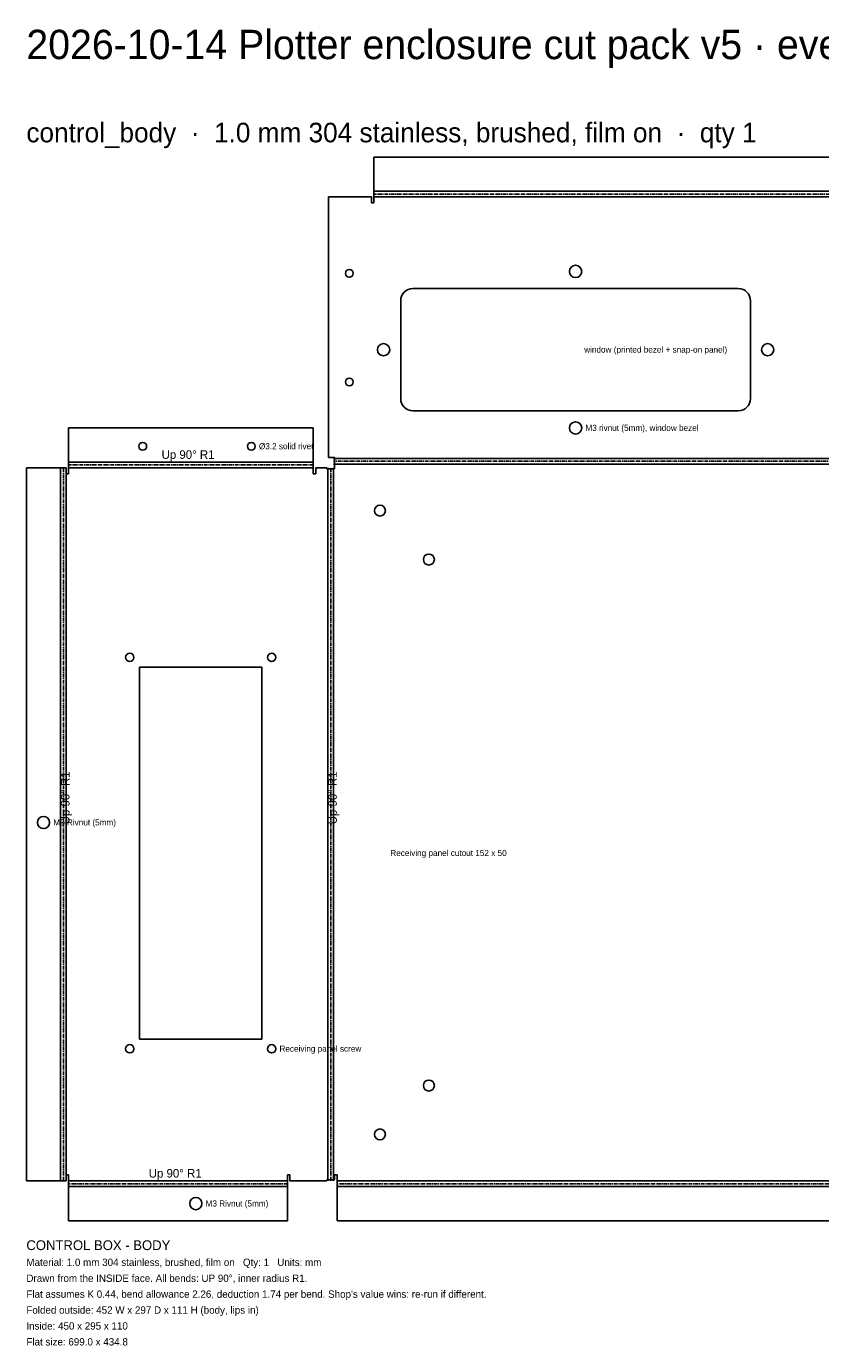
# Model space of a CAD drawing. Header units: millimetres. Extents: x 0 to 1639, y -1843 to 53.
# Tile 6 of 12: x 0 to 325, y -486 to 53. Entities that reach past the tile are written whole.
import ezdxf

# ---------------------------------------------------------------- set-up
doc = ezdxf.new("R2010")
doc.units = ezdxf.units.MM
doc.linetypes.add('CENTER2', pattern=[2.541, 1.587, -0.318, 0.318, -0.318])
for name, color, linetype in [('Bend Center', 1, 'CENTER2'), ('Bend Notes', 3, 'CONTINUOUS'), ('Leaders', 5, 'CONTINUOUS'), ('Part Labels', 2, 'Continuous'), ('Title', 7, 'CONTINUOUS'), ('Visible', 7, 'CONTINUOUS'), ('Visible Narrow', 8, 'CONTINUOUS')]:
    doc.layers.add(name, color=color, linetype=linetype)

msp = doc.modelspace()

# ---------------------------------------------------------------- linework, layer by layer
at = {"layer": 'Bend Center'}
for p, q in [((557.02, -15.13), (142.02, -15.13)), ((15.13, -418.52), (15.13, -127.02)), ((117.26, -125.89), (17.26, -125.89)), ((124.39, -418.52), (124.39, -127.02)), ((573.52, -124.39), (125.52, -124.39)), ((106.76, -419.65), (17.26, -419.65)), ((572.02, -419.65), (127.02, -419.65))]:
    msp.add_line(p, q, dxfattribs=at)
at = {"layer": 'Visible'}
for p, q in [((142.02, -13.5), (142.02, 0)), ((142.02, 0), (557.02, 0)), ((142.02, -14), (142.02, -13.5)), ((142.02, -16.26), (142.02, -14)), ((123.52, -122.76), (123.52, -16.26)), ((123.52, -16.26), (141.02, -16.26)), ((141.02, -16.26), (141.02, -18.76)), ((141.02, -18.76), (142.02, -18.76)), ((142.02, -18.76), (142.02, -16.26)), ((157.05, -53.86), (156.11, -54.14)), ((158.02, -53.76), (157.05, -53.86)), ((291.02, -53.76), (158.02, -53.76)), ((292, -53.86), (291.02, -53.76)), ((292.94, -54.14), (292, -53.86)), ((153.12, -57.79), (153.02, -58.76)), ((153.02, -58.76), (153.02, -98.76)), ((153.4, -56.85), (153.12, -57.79)), ((153.87, -55.98), (153.4, -56.85)), ((154.49, -55.23), (153.87, -55.98)), ((155.25, -54.6), (154.49, -55.23)), ((156.11, -54.14), (155.25, -54.6)), ((293.8, -54.6), (292.94, -54.14)), ((294.56, -55.23), (293.8, -54.6)), ((295.18, -55.98), (294.56, -55.23)), ((295.64, -56.85), (295.18, -55.98)), ((295.93, -57.79), (295.64, -56.85)), ((296.02, -58.76), (295.93, -57.79)), ((296.02, -98.76), (296.02, -58.76)), ((153.02, -98.76), (153.12, -99.74)), ((153.12, -99.74), (153.4, -100.68)), ((153.4, -100.68), (153.87, -101.54)), ((153.87, -101.54), (154.49, -102.3)), ((154.49, -102.3), (155.25, -102.92)), ((293.8, -102.92), (294.56, -102.3)), ((294.56, -102.3), (295.18, -101.54)), ((295.18, -101.54), (295.64, -100.68)), ((295.64, -100.68), (295.93, -99.74)), ((295.93, -99.74), (296.02, -98.76)), ((155.25, -102.92), (156.11, -103.38)), ((156.11, -103.38), (157.05, -103.67)), ((157.05, -103.67), (158.02, -103.76)), ((158.02, -103.76), (291.02, -103.76)), ((291.02, -103.76), (292, -103.67)), ((292, -103.67), (292.94, -103.38)), ((292.94, -103.38), (293.8, -102.92)), ((17.26, -124.26), (17.26, -110.76)), ((17.26, -110.76), (117.26, -110.76)), ((117.26, -110.76), (117.26, -124.26)), ((126.02, -122.76), (123.52, -122.76)), ((126.02, -127.52), (126.02, -122.76)), ((0, -418.52), (0, -127.02)), ((0, -127.02), (14, -127.02)), ((14, -127.02), (16.26, -127.02)), ((16.26, -127.02), (16.26, -129.52)), ((17.26, -124.76), (17.26, -124.26)), ((17.26, -127.02), (17.26, -124.76)), ((17.26, -129.52), (17.26, -127.02)), ((117.26, -124.26), (117.26, -124.76)), ((117.26, -124.76), (117.26, -127.02)), ((117.26, -127.02), (117.26, -129.52)), ((118.26, -129.52), (118.26, -127.02)), ((118.26, -127.02), (122.76, -127.02)), ((122.76, -127.02), (122.76, -127.52)), ((122.76, -127.52), (126.02, -127.52)), ((16.26, -129.52), (17.26, -129.52)), ((117.26, -129.52), (118.26, -129.52)), ((96.26, -208.52), (46.26, -208.52)), ((46.26, -208.52), (46.26, -360.52)), ((96.26, -360.52), (96.26, -208.52)), ((46.26, -360.52), (96.26, -360.52)), ((14, -418.52), (0, -418.52)), ((16.26, -418.52), (14, -418.52)), ((17.26, -416.02), (16.26, -416.02)), ((16.26, -416.02), (16.26, -418.52)), ((17.26, -418.52), (17.26, -416.02)), ((17.26, -420.79), (17.26, -418.52)), ((107.76, -416.02), (106.76, -416.02)), ((106.76, -416.02), (106.76, -418.52)), ((106.76, -418.52), (106.76, -420.79)), ((107.76, -418.52), (107.76, -416.02)), ((122.76, -418.52), (107.76, -418.52)), ((126.02, -418.02), (122.76, -418.02)), ((122.76, -418.02), (122.76, -418.52)), ((127.02, -416.02), (126.02, -416.02)), ((126.02, -416.02), (126.02, -418.02)), ((127.02, -418.52), (127.02, -416.02)), ((127.02, -420.79), (127.02, -418.52)), ((17.26, -421.29), (17.26, -420.79)), ((17.26, -434.79), (17.26, -421.29)), ((106.76, -420.79), (106.76, -421.29)), ((106.76, -421.29), (106.76, -434.79)), ((127.02, -421.29), (127.02, -420.79)), ((127.02, -434.79), (127.02, -421.29)), ((106.76, -434.79), (17.26, -434.79)), ((572.02, -434.79), (127.02, -434.79))]:
    msp.add_line(p, q, dxfattribs=at)
for centre, radius in [((132.02, -47.56), 1.6), ((224.52, -46.76), 2.5), ((146.02, -78.76), 2.5), ((303.02, -78.76), 2.5), ((132.02, -91.96), 1.6), ((224.52, -110.76), 2.5), ((47.56, -118.26), 1.6), ((91.96, -118.26), 1.6), ((144.52, -144.52), 2.25), ((164.52, -164.52), 2.25), ((42.26, -204.52), 1.7), ((100.26, -204.52), 1.7), ((7, -272.02), 2.5), ((42.26, -364.52), 1.7), ((100.26, -364.52), 1.7), ((164.52, -379.52), 2.25), ((144.52, -399.52), 2.25), ((69.26, -427.79), 2.5)]:
    msp.add_circle(centre, radius, dxfattribs=at)
at = {"layer": 'Visible Narrow'}
for p, q in [((142.02, -14), (557.02, -14)), ((142.02, -16.26), (557.02, -16.26)), ((125.52, -123.26), (573.52, -123.26)), ((14, -418.52), (14, -127.02)), ((16.26, -418.52), (16.26, -127.02)), ((17.26, -124.76), (117.26, -124.76)), ((17.26, -127.02), (117.26, -127.02)), ((123.26, -418.52), (123.26, -127.02)), ((125.52, -125.52), (573.52, -125.52)), ((125.52, -418.52), (125.52, -127.02)), ((17.26, -418.52), (106.76, -418.52)), ((127.02, -418.52), (572.02, -418.52)), ((17.26, -420.79), (106.76, -420.79)), ((127.02, -420.79), (572.02, -420.79))]:
    msp.add_line(p, q, dxfattribs=at)

# ---------------------------------------------------------------- texts
at = {"layer": 'Bend Notes'}
for p in [(55.26, -123.39), (50.01, -417.15)]:
    msp.add_text('Up 90%%D R1', height=3.5, dxfattribs=at).set_placement(p)
for p in [(17.63, -272.77), (126.89, -272.77)]:
    msp.add_text('Up 90%%D R1', height=3.5, rotation=90, dxfattribs=at).set_placement(p)
at = {"layer": 'Leaders'}
for s, p in [('window (printed bezel + snap-on panel)', (228.02, -79.96)), ('M3 rivnut (5mm), window bezel', (228.52, -111.96)), ('%%c3.2 solid rivet', (95.06, -119.46)), ('M3 Rivnut (5mm)', (11, -273.22)), ('Receiving panel cutout 152 x 50', (148.76, -285.72)), ('Receiving panel screw', (103.46, -365.72)), ('M3 Rivnut (5mm)', (73.26, -428.99))]:
    msp.add_text(s, height=2.5, dxfattribs=at).set_placement(p)
at = {"layer": 'Part Labels'}
for s, height, p in [('2026-10-14 Plotter enclosure cut pack v5 · every part, all materials (mm)', 12, (0, 40)), ('control_body  ·  1.0 mm 304 stainless, brushed, film on  ·  qty 1', 8, (0, 6))]:
    msp.add_text(s, height=height, dxfattribs=at).set_placement(p)
at = {"layer": 'Title'}
for s, height, p in [('CONTROL BOX - BODY', 4, (0, -446.79)), ('Material: 1.0 mm 304 stainless, brushed, film on   Qty: 1   Units: mm', 3, (0, -453.29)), ('Drawn from the INSIDE face. All bends: UP 90%%D, inner radius R1.', 3, (0, -459.79)), ("Flat assumes K 0.44, bend allowance 2.26, deduction 1.74 per bend. Shop's value wins: re-run if different.", 3, (0, -466.29)), ('Folded outside: 452 W x 297 D x 111 H (body, lips in)', 3, (0, -472.79)), ('Inside: 450 x 295 x 110', 3, (0, -479.29)), ('Flat size: 699.0 x 434.8', 3, (0, -485.79))]:
    msp.add_text(s, height=height, dxfattribs=at).set_placement(p)

doc.saveas('drawing.dxf')
